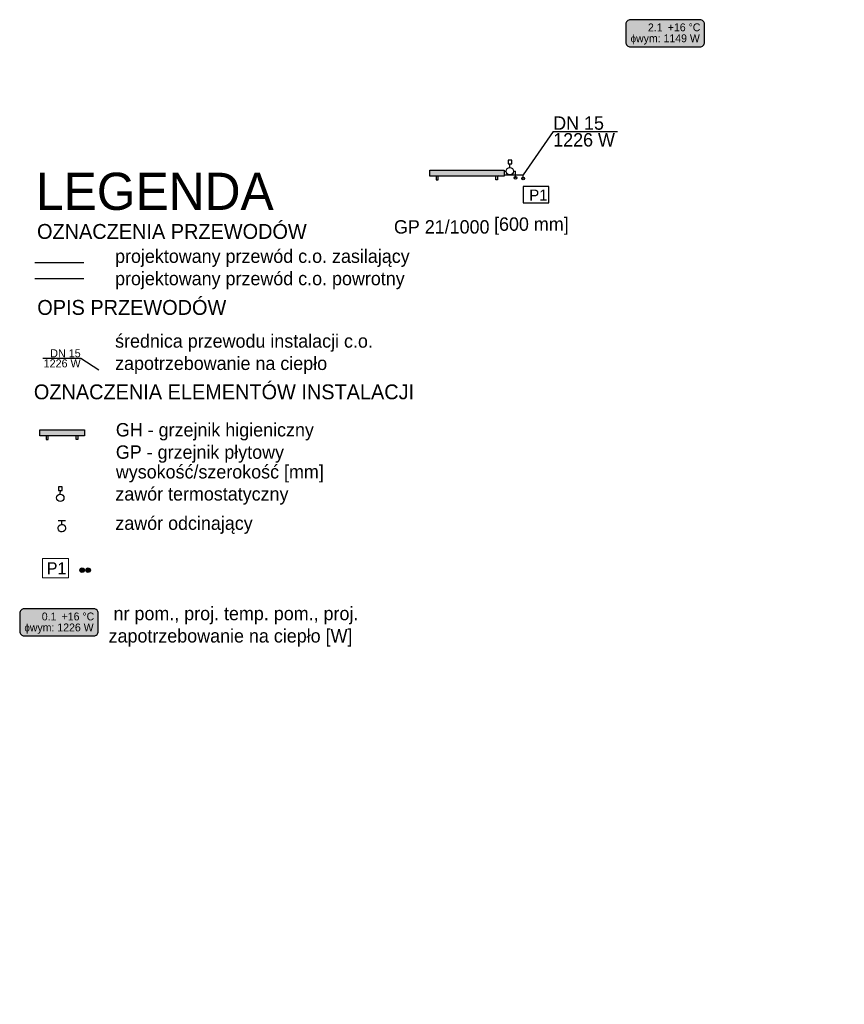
# Model space of a CAD drawing. Header units: millimetres. Extents: x -4202 to 34589, y -2795 to 14011.
# Tile 114 of 117: x -4172 to -3063, y 4060 to 5384. Entities that reach past the tile are written whole.
import ezdxf
from ezdxf.lldxf.tags import DXFTag

# ---------------------------------------------------------------- set-up
doc = ezdxf.new("R2010")
doc.units = ezdxf.units.MM
for name, color, linetype in [('IS_Armatura_podłączeniowa_grz._dolnozas.', 204, 'SOLID'), ('IS_Armatura_Therm', 206, 'SOLID'), ('IS_grafika', 7, 'SOLID'), ('IS_Grzejniki_Plan_rzut', 3, 'SOLID'), ('IS_Opisy_działek_Therm', 7, 'SOLID'), ('IS_Text_Konstrukcji', 7, 'Continuous'), ('IS_Text_Odbiornikow_Therm', 7, 'Continuous')]:
    doc.layers.add(name, color=color, linetype=linetype)
doc.layers.add('IS_Powrót', color=5, linetype='DASH', lineweight=30, true_color=0x0000ff)
doc.layers.add('IS_Zasilanie', color=1, linetype='SOLID', lineweight=30, true_color=0xff0000)
for name, color, linetype, lineweight in [('L-3 opis', 34, 'Continuous', 25), ('TK-IS-LEGENDA', 7, 'Continuous', 30), ('TK-IS-opis', 7, 'Continuous', 9), ('TK_LEGENDA', 7, 'Continuous', 13), ('TS-IS_opisy_strzałki', 7, 'Continuous', 25)]:
    doc.layers.add(name, color=color, linetype=linetype, lineweight=lineweight)
doc.styles.add('!S', font='txt')
tags = doc.linetypes.add('DASH', pattern=[15, 10, -5]).pattern_tags.tags
tags[6:7] = [DXFTag(74, 4), DXFTag(75, 0), DXFTag(340, '0'), DXFTag(46, 0.0), DXFTag(50, 0.0), DXFTag(44, 0.0), DXFTag(45, 0.0)]
tags[4:5] = [DXFTag(74, 4), DXFTag(75, 0), DXFTag(340, '0'), DXFTag(46, 0.0), DXFTag(50, 0.0), DXFTag(44, 0.0), DXFTag(45, 0.0)]
tags = doc.linetypes.add('SOLID', pattern=[10, 10, 0]).pattern_tags.tags
tags[6:7] = [DXFTag(74, 4), DXFTag(75, 0), DXFTag(340, '0'), DXFTag(46, 0.0), DXFTag(50, 0.0), DXFTag(44, 0.0), DXFTag(45, 0.0)]
tags[4:5] = [DXFTag(74, 4), DXFTag(75, 0), DXFTag(340, '0'), DXFTag(46, 0.0), DXFTag(50, 0.0), DXFTag(44, 0.0), DXFTag(45, 0.0)]

msp = doc.modelspace()

# ---------------------------------------------------------------- hatches: boundary and pattern name
at = {"layer": 'IS_Grzejniki_Plan_rzut'}
for points in [[(-3520.899, 5173.596), (-3620.899, 5173.596), (-3620.899, 5181.596), (-3520.899, 5181.596)], [(-4085.051, 4824.291), (-4145.051, 4824.291), (-4145.051, 4832.291), (-4085.051, 4832.291)]]:
    msp.add_hatch(color=8, dxfattribs=at).paths.add_polyline_path(points)
at = {"layer": 'IS_Powrót'}
h = msp.add_hatch(color=256, dxfattribs=at)
edge = h.paths.add_edge_path()
edge.add_arc((-4080.066, 4643.628), 3.06, 0, 360)
at = {"layer": 'IS_Text_Konstrukcji', "linetype": 'SOLID'}
h = msp.add_hatch(color=9, dxfattribs=at)
edge = h.paths.add_edge_path()
edge.add_arc((-3257.486, 5353.485), 6.067, 270, 0)
edge.add_line((-3251.419, 5353.485), (-3251.419, 5377.752))
edge.add_arc((-3257.486, 5377.752), 6.067, 0, 90)
edge.add_line((-3257.486, 5383.818), (-3351.052, 5383.818))
edge.add_arc((-3351.052, 5377.752), 6.067, 90, 180)
edge.add_line((-3357.119, 5377.752), (-3357.119, 5353.485))
edge.add_arc((-3351.052, 5353.485), 6.067, 180, 270)
edge.add_line((-3351.052, 5347.418), (-3257.486, 5347.418))
h = msp.add_hatch(color=9, dxfattribs=at)
edge = h.paths.add_edge_path()
edge.add_arc((-4072.406, 4561.339), 6.067, 270, 0)
edge.add_line((-4066.34, 4561.339), (-4066.34, 4585.606))
edge.add_arc((-4072.406, 4585.606), 6.067, 0, 90)
edge.add_line((-4072.406, 4591.672), (-4165.973, 4591.672))
edge.add_arc((-4165.973, 4585.606), 6.067, 90, 180)
edge.add_line((-4172.04, 4585.606), (-4172.04, 4561.339))
edge.add_arc((-4165.973, 4561.339), 6.067, 180, 270)
edge.add_line((-4165.973, 4555.272), (-4072.406, 4555.272))
at = {"layer": 'IS_Zasilanie'}
h = msp.add_hatch(color=256, dxfattribs=at)
edge = h.paths.add_edge_path()
edge.add_arc((-4088.066, 4643.628), 3.06, 0, 360)
at = {"layer": 'L-3 opis'}
h = msp.add_hatch(color=1, dxfattribs=at)
edge = h.paths.add_edge_path()
edge.add_arc((-3505.395, 5171.247), 1.842, 0, 360)
edge = h.paths.add_edge_path()
edge.add_arc((-3632.088, 3182.178), 1.842, 0, 360)
edge = h.paths.add_edge_path()
edge.add_arc((-3559.537, 857.78), 1.842, 0, 360)
h = msp.add_hatch(color=5, dxfattribs=at)
edge = h.paths.add_edge_path()
edge.add_arc((-3549.517, 856.818), 1.842, 0, 360)
edge = h.paths.add_edge_path()
edge.add_arc((-3495.374, 5170.285), 1.842, 0, 360)
edge = h.paths.add_edge_path()
edge.add_arc((-3622.067, 3181.216), 1.842, 0, 360)

# ---------------------------------------------------------------- linework, layer by layer
at = {"layer": 'IS_Armatura_podłączeniowa_grz._dolnozas.'}
for p, q in [((-3527.899, 5174.596), (-3527.899, 5174.596)), ((-4092.051, 4825.291), (-4092.051, 4825.291))]:
    msp.add_line(p, q, dxfattribs=at)
at = {"layer": 'IS_Armatura_Therm', "color": 1, "lineweight": 30}
for p, q in [((-3510.589, 5195.034), (-3515.589, 5195.03)), ((-3515.589, 5195.03), (-3515.585, 5190.03)), ((-3515.585, 5190.03), (-3510.585, 5190.034)), ((-3513.082, 5185.032), (-3513.085, 5190.032)), ((-3510.585, 5190.034), (-3510.589, 5195.034)), ((-4119.861, 4755.691), (-4119.876, 4750.748)), ((-4114.918, 4755.676), (-4119.861, 4755.691)), ((-4114.933, 4750.733), (-4114.918, 4755.676)), ((-4119.876, 4750.748), (-4114.933, 4750.733)), ((-4117.42, 4745.798), (-4117.405, 4750.741))]:
    msp.add_line(p, q, dxfattribs=at)
at = {"layer": 'IS_Armatura_Therm', "color": 5, "true_color": 0x0000ff}
for p, q in [((-4110.417, 4710.149), (-4120.417, 4710.162)), ((-4115.424, 4705.156), (-4115.417, 4710.156))]:
    msp.add_line(p, q, dxfattribs=at)
at = {"layer": 'IS_Armatura_Therm', "color": 1, "lineweight": 30}
for centre, major_axis in [((-3513.079, 5180.032), (5, 0)), ((-4117.436, 4740.855), (4.943, 0))]:
    msp.add_ellipse(centre, major_axis=major_axis, ratio=1, dxfattribs=at)
at = {"layer": 'IS_Armatura_Therm', "color": 5, "true_color": 0x0000ff}
msp.add_ellipse((-4115.43, 4700.156), major_axis=(2.416, -4.378), ratio=1, dxfattribs=at)
at = {"layer": 'IS_grafika', "color": 1, "true_color": 0xff0000}
msp.add_lwpolyline([(-4088.066, 4643.628), (-4088.077, 4644.017)], dxfattribs=at)
at = {"layer": 'IS_grafika', "color": 5, "linetype": 'DASH', "true_color": 0x0000ff}
msp.add_lwpolyline([(-4080.066, 4643.628), (-4080.077, 4644.017)], dxfattribs=at)
at = {"layer": 'IS_Grzejniki_Plan_rzut'}
for p, q in [((-3620.899, 5173.596), (-3620.899, 5181.596)), ((-3620.899, 5181.596), (-3520.899, 5181.596)), ((-3520.899, 5181.596), (-3520.899, 5173.596)), ((-3520.899, 5173.596), (-3620.899, 5173.596)), ((-3612.149, 5173.596), (-3612.149, 5168.596)), ((-3612.149, 5168.596), (-3609.649, 5168.596)), ((-3609.649, 5168.596), (-3609.649, 5173.596)), ((-3532.149, 5168.596), (-3532.149, 5173.596)), ((-3529.649, 5168.596), (-3532.149, 5168.596)), ((-3529.649, 5173.596), (-3529.649, 5168.596)), ((-3520.899, 5173.596), (-3520.899, 5173.596)), ((-4145.051, 4824.291), (-4145.051, 4832.291)), ((-4145.051, 4832.291), (-4085.051, 4832.291)), ((-4085.051, 4832.291), (-4085.051, 4824.291)), ((-4085.051, 4824.291), (-4145.051, 4824.291)), ((-4136.301, 4824.291), (-4136.301, 4819.291)), ((-4136.301, 4819.291), (-4133.801, 4819.291)), ((-4133.801, 4819.291), (-4133.801, 4824.291)), ((-4096.301, 4819.291), (-4096.301, 4824.291)), ((-4093.801, 4819.291), (-4096.301, 4819.291)), ((-4093.801, 4824.291), (-4093.801, 4819.291)), ((-4085.051, 4824.291), (-4085.051, 4824.291))]:
    msp.add_line(p, q, dxfattribs=at)
at = {"layer": 'IS_Opisy_działek_Therm'}
for p, q in [((-3454.83, 5233.444), (-3495.374, 5175.32)), ((-3454.83, 5233.444), (-3368.186, 5233.444)), ((-4090.075, 4928.435), (-4141.016, 4928.435)), ((-4065.775, 4912.415), (-4090.075, 4928.435))]:
    msp.add_line(p, q, dxfattribs=at)
at = {"layer": 'IS_Powrót'}
for p, q in [((-3520.899, 5175.32), (-3495.374, 5175.32)), ((-3495.374, 5170.285), (-3495.374, 5175.32)), ((-4151.531, 5035.635), (-4085.855, 5035.635))]:
    msp.add_line(p, q, dxfattribs=at)
msp.add_circle((-3495.374, 5170.285), 1.842, dxfattribs=at)
at = {"layer": 'IS_Powrót', "linetype": 'Continuous', "ltscale": 70}
msp.add_circle((-4080.066, 4643.628), 3.06, dxfattribs=at)
at = {"layer": 'IS_Text_Konstrukcji', "color": 18, "linetype": 'SOLID', "true_color": 0x000000}
for points in [[(-3351.052, 5347.418), (-3257.486, 5347.418, 0.414214), (-3251.419, 5353.485), (-3251.419, 5377.752, 0.414214), (-3257.486, 5383.818), (-3351.052, 5383.818, 0.414214), (-3357.119, 5377.752), (-3357.119, 5353.485, 0.414214), (-3351.052, 5347.418)], [(-4165.973, 4555.272), (-4072.406, 4555.272, 0.414214), (-4066.34, 4561.339), (-4066.34, 4585.606, 0.414214), (-4072.406, 4591.672), (-4165.973, 4591.672, 0.414214), (-4172.04, 4585.606), (-4172.04, 4561.339, 0.414214), (-4165.973, 4555.272)]]:
    msp.add_lwpolyline(points, format="xyb", dxfattribs=at)
at = {"layer": 'IS_Zasilanie'}
for p, q in [((-3520.899, 5180.031), (-3518.079, 5180.032)), ((-3508.079, 5180.032), (-3505.395, 5180.032)), ((-3505.395, 5171.247), (-3505.395, 5180.032)), ((-4151.531, 5057.159), (-4085.855, 5057.159))]:
    msp.add_line(p, q, dxfattribs=at)
at = {"layer": 'IS_Zasilanie', "lineweight": -3}
msp.add_lwpolyline([(-3495.328, 5137.546), (-3460.527, 5137.546), (-3460.527, 5159.331), (-3495.328, 5159.331)], close=True, dxfattribs=at)
at = {"layer": 'IS_Zasilanie'}
msp.add_circle((-3505.395, 5171.247), 1.842, dxfattribs=at)
at = {"layer": 'IS_Zasilanie', "linetype": 'Continuous', "ltscale": 70}
msp.add_circle((-4088.066, 4643.628), 3.06, dxfattribs=at)
at = {"layer": 'TK-IS-opis', "color": 1}
msp.add_lwpolyline([(-4141.235, 4659.332), (-4106.606, 4659.332), (-4106.606, 4633.209), (-4141.235, 4633.209)], close=True, dxfattribs=at)

# ---------------------------------------------------------------- texts
at = {"layer": 'IS_Opisy_działek_Therm', "style": '!S'}
for s, insert, char_height, attachment_point in [('DN 15', (-3454.83, 5235.604), 18, 7), ('1226 W', (-3454.83, 5231.284), 18, 1), ('DN 15}', (-4090.075, 4929.731), 10.8, 9), ('1226 W', (-4090.075, 4927.139), 10.8, 3)]:
    msp.add_mtext(s, dxfattribs=dict(at, insert=insert, char_height=char_height, attachment_point=attachment_point))
at = {"layer": 'IS_Text_Odbiornikow_Therm', "linetype": 'SOLID', "char_height": 18, "style": '!S'}
for s, insert, attachment_point in [('GP 21/1000}', (-3540.468, 5095.997), 9), ('[600 mm]', (-3534.36, 5094.561), 7)]:
    msp.add_mtext(s, dxfattribs=dict(at, insert=insert, attachment_point=attachment_point))
at = {"layer": 'IS_Zasilanie', "lineweight": -3, "insert": (-3487.041, 5155.444), "char_height": 15, "width": 224.97222, "attachment_point": 1, "style": '!S'}
msp.add_mtext('P1', dxfattribs=at)
at = {"layer": 'TK-IS-LEGENDA', "insert": (-4043.821, 5074.837), "char_height": 18, "attachment_point": 1, "style": '!S'}
msp.add_mtext_dynamic_manual_height_columns('projektowany przewód c.o. zasilający {\\fArial|b0|i0|c238|p34;                    }projektowany przewód c.o. powrotny ', width=1150.47296, gutter_width=100, heights=[523.99], dxfattribs=at).dxf.set("width", 575.23648)
at = {"layer": 'TK-IS-opis', "color": 18, "linetype": 'SOLID', "true_color": 0x000000, "char_height": 10.584, "style": '!S'}
for s, insert, attachment_point in [('2.1}', (-3307.769, 5368.138), 9), ('+16 °C}', (-3300.769, 5368.138), 7), ('{\\H0.944822x;ɸ}wym: 1149 W', (-3304.269, 5364.106), 2), ('0.1}', (-4122.69, 4575.992), 9), ('+16 °C}', (-4115.69, 4575.992), 7), ('{\\H0.944822x;ɸ}wym: 1226 W', (-4119.19, 4571.96), 2)]:
    msp.add_mtext(s, dxfattribs=dict(at, insert=insert, attachment_point=attachment_point))
at = {"layer": 'TK-IS-opis', "color": 1, "insert": (-4135.55, 4654.26), "char_height": 16, "width": 227.09372, "attachment_point": 1, "rotation": 0.048663, "style": '!S'}
msp.add_mtext('P1}', dxfattribs=at)
at = {"layer": 'TK_LEGENDA', "attachment_point": 1, "style": '!S'}
for s, insert, char_height, width in [('LEGENDA', (-4150.133, 5178.039), 50, 1432.49558), ('OZNACZENIA PRZEWODÓW ', (-4148.732, 5109.12), 20, 1432.49558), ('OPIS PRZEWODÓW', (-4148.396, 5006.95), 20, 1432.49558), ('średnica przewodu instalacji c.o. zapotrzebowanie na ciepło', (-4043.773, 4960.83), 18, 367.59953), ('OZNACZENIA ELEMENTÓW INSTALACJI', (-4152.985, 4893.426), 20, 1432.49558)]:
    msp.add_mtext(s, dxfattribs=dict(at, insert=insert, char_height=char_height, width=width))
at = {"layer": 'TS-IS_opisy_strzałki', "char_height": 18, "attachment_point": 1, "style": '!S'}
for s, insert, width in [('GH - grzejnik higieniczny \\PGP - grzejnik płytowy  ', (-4042.767, 4841.437), 320.05269), ('wysokość/szerokość [mm]', (-4042.767, 4784.981), 364.87049)]:
    msp.add_mtext(s, dxfattribs=dict(at, insert=insert, width=width))
for s, insert in [('zawór termostatyczny', (-4043.447, 4755.235)), ('zawór odcinający', (-4043.447, 4715.898))]:
    msp.add_mtext_dynamic_manual_height_columns(s, width=274.84141, gutter_width=13.037, heights=[76.211], dxfattribs=dict(at, insert=insert))
at = {"layer": 'TS-IS_opisy_strzałki'}
note = msp.add_mtext_dynamic_manual_height_columns(' nr pom., proj. temp. pom., proj. zapotrzebowanie na ciepło [W]', width=396.87934, gutter_width=220.038, heights=[134.994, 66.393, 0], dxfattribs=dict(at, insert=(-4052.523, 4594.395), char_height=18, attachment_point=1, style='!S'))

doc.saveas('drawing.dxf')
